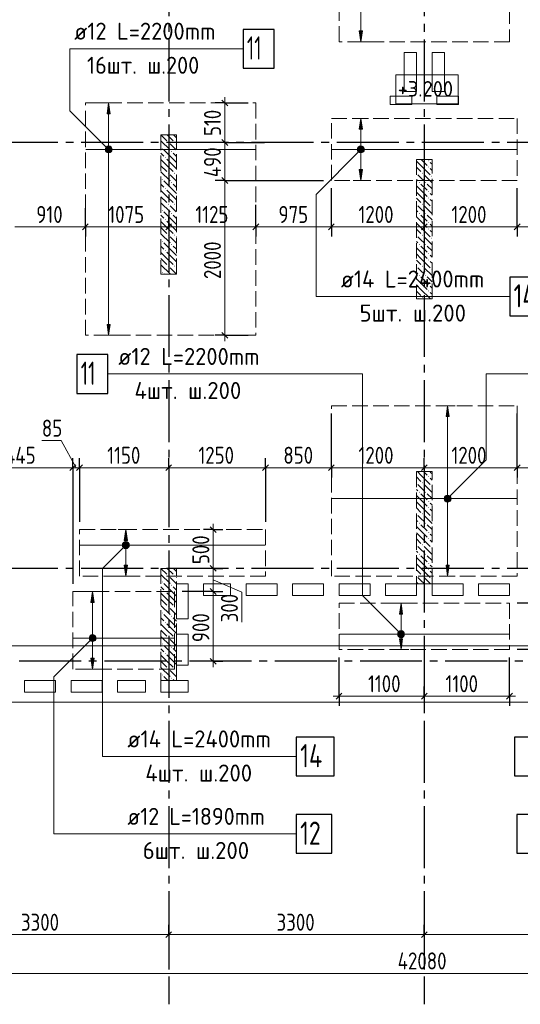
# Model space of a CAD drawing. Header units: millimetres. Extents: x 0 to 61017, y 0 to 42000.
# Tile 10 of 30: x 23017 to 29479, y 15970 to 28686. Entities that reach past the tile are written whole.
import ezdxf

# ---------------------------------------------------------------- set-up
doc = ezdxf.new("R2010")
doc.units = ezdxf.units.MM
doc.linetypes.add('______2', pattern=[270, 200, -70])
doc.linetypes.add('______5', pattern=[1100, 800, -100, 100, -100])
for name, color, linetype, lineweight in [('Standard', 7, 'Continuous', 25), ('Высотные отметки', 7, 'Continuous', 25), ('ДОП Верх по Х', 7, 'Continuous', 25), ('ЖБ Пилон', 180, 'Continuous', 25), ('Оси', 40, '______5', 18), ('Позиционная метка номер позиции', 7, 'Continuous', 13), ('Примечания', 7, 'Continuous', 25)]:
    doc.layers.add(name, color=color, linetype=linetype, lineweight=lineweight)
doc.layers.add('ЖБ Перекрытие верхний уровень', color=7, linetype='Continuous', lineweight=25, true_color=0xe0e0ff)
doc.styles.add('GOST 2.304-81', font='txt')
doc.styles.add('ISOCPEUR', font='txt')

msp = doc.modelspace()

# ---------------------------------------------------------------- hatches: boundary and pattern name
at = {"layer": 'ДОП Верх по Х', "linetype": 'Continuous', "lineweight": 13, "transparency": 33554687}
for points in [[(27441, 28540), (27421, 28400), (27401, 28540)], [(27441, 26750), (27421, 26610), (27401, 26750)], [(24185, 24750), (24165, 24610), (24145, 24750)], [(24407, 21640), (24387, 21500), (24367, 21640)], [(28560, 21640), (28540, 21500), (28520, 21640)], [(27960, 20690), (27940, 20550), (27920, 20690)], [(23977, 20440), (23957, 20300), (23937, 20440)]]:
    msp.add_hatch(color=7, dxfattribs=at).paths.add_polyline_path(points, flags=16)
for points in [[(24185, 27470), (24165, 27610), (24145, 27470)], [(27441, 27270), (27421, 27410), (27401, 27270)], [(24127, 27010), (24202, 27010), (24197, 27029)], [(24127, 27010), (24197, 27029), (24133, 27029)], [(24133, 26991), (24202, 27010), (24127, 27010)], [(24133, 27029), (24197, 27029), (24184, 27042)], [(24133, 27029), (24184, 27042), (24146, 27042)], [(24133, 26991), (24197, 26991), (24202, 27010)], [(24146, 26978), (24197, 26991), (24133, 26991)], [(24146, 27042), (24184, 27042), (24165, 27048)], [(24146, 26978), (24184, 26978), (24197, 26991)], [(24184, 26978), (24146, 26978), (24165, 26972)], [(27384, 27010), (27459, 27010), (27454, 27029)], [(27384, 27010), (27454, 27029), (27389, 27029)], [(27389, 26991), (27459, 27010), (27384, 27010)], [(27389, 27029), (27454, 27029), (27440, 27042)], [(27389, 27029), (27440, 27042), (27403, 27042)], [(27389, 26991), (27454, 26991), (27459, 27010)], [(27403, 26978), (27454, 26991), (27389, 26991)], [(27403, 27042), (27440, 27042), (27421, 27048)], [(27403, 26978), (27440, 26978), (27454, 26991)], [(27440, 26978), (27403, 26978), (27421, 26972)], [(28560, 23560), (28540, 23700), (28520, 23560)], [(28502, 22500), (28577, 22500), (28572, 22519)], [(28502, 22500), (28572, 22519), (28508, 22519)], [(28508, 22519), (28572, 22519), (28559, 22532)], [(28508, 22519), (28559, 22532), (28521, 22532)], [(28521, 22532), (28559, 22532), (28540, 22538)], [(28508, 22481), (28577, 22500), (28502, 22500)], [(28508, 22481), (28572, 22481), (28577, 22500)], [(28521, 22468), (28572, 22481), (28508, 22481)], [(28521, 22468), (28559, 22468), (28572, 22481)], [(28559, 22468), (28521, 22468), (28540, 22462)], [(24407, 21960), (24387, 22100), (24367, 21960)], [(24349, 21900), (24424, 21900), (24419, 21919)], [(24349, 21900), (24419, 21919), (24354, 21919)], [(24354, 21881), (24424, 21900), (24349, 21900)], [(24354, 21919), (24419, 21919), (24405, 21932)], [(24354, 21919), (24405, 21932), (24368, 21932)], [(24354, 21881), (24419, 21881), (24424, 21900)], [(24368, 21868), (24419, 21881), (24354, 21881)], [(24368, 21932), (24405, 21932), (24387, 21938)], [(24368, 21868), (24405, 21868), (24419, 21881)], [(24405, 21868), (24368, 21868), (24387, 21862)], [(23977, 21160), (23957, 21300), (23937, 21160)], [(27960, 21010), (27940, 21150), (27920, 21010)], [(23925, 20719), (23989, 20719), (23976, 20732)], [(23925, 20719), (23976, 20732), (23938, 20732)], [(23938, 20732), (23976, 20732), (23957, 20738)], [(27902, 20750), (27977, 20750), (27972, 20769)], [(27902, 20750), (27972, 20769), (27908, 20769)], [(27908, 20731), (27977, 20750), (27902, 20750)], [(27908, 20769), (27972, 20769), (27959, 20782)], [(27908, 20769), (27959, 20782), (27921, 20782)], [(27908, 20731), (27972, 20731), (27977, 20750)], [(27921, 20718), (27972, 20731), (27908, 20731)], [(27921, 20782), (27959, 20782), (27940, 20787)], [(27921, 20718), (27959, 20718), (27972, 20731)], [(23920, 20700), (23995, 20700), (23989, 20719)], [(23920, 20700), (23989, 20719), (23925, 20719)], [(23925, 20681), (23995, 20700), (23920, 20700)], [(23925, 20681), (23989, 20681), (23995, 20700)], [(23938, 20668), (23989, 20681), (23925, 20681)], [(23938, 20668), (23976, 20668), (23989, 20681)], [(23976, 20668), (23938, 20668), (23957, 20662)], [(27959, 20718), (27921, 20718), (27940, 20712)]]:
    msp.add_hatch(color=7, dxfattribs=at).paths.add_polyline_path(points)
at = {"layer": 'ЖБ Пилон', "linetype": 'Continuous', "lineweight": 18, "transparency": 33554687}
for points in [[(24930, 27103), (24937, 27110), (24943, 27103), (24937, 27097)], [(25010, 27103), (25017, 27110), (25023, 27103), (25017, 27097)], [(24850, 27023), (24857, 27030), (24863, 27023), (24857, 27017)], [(24970, 26983), (24977, 26990), (24983, 26983), (24977, 26977)], [(24890, 26903), (24897, 26910), (24903, 26903), (24897, 26897)], [(28290, 26863), (28297, 26870), (28303, 26863), (28297, 26857)], [(24930, 26703), (24937, 26710), (24943, 26703), (24937, 26697)], [(25010, 26703), (25017, 26710), (25023, 26703), (25017, 26697)], [(28140, 26707), (28143, 26703), (28140, 26700)], [(28210, 26703), (28217, 26710), (28223, 26703), (28217, 26697)], [(28290, 26783), (28297, 26790), (28303, 26783), (28297, 26777)], [(24850, 26623), (24857, 26630), (24863, 26623), (24857, 26617)], [(24970, 26583), (24977, 26590), (24983, 26583), (24977, 26577)], [(28170, 26583), (28177, 26590), (28183, 26583), (28177, 26577)], [(28250, 26583), (28257, 26590), (28263, 26583), (28257, 26577)], [(28330, 26663), (28337, 26670), (28340, 26667), (28340, 26660), (28337, 26657)], [(24890, 26503), (24897, 26510), (24903, 26503), (24897, 26497)], [(28290, 26463), (28297, 26470), (28303, 26463), (28297, 26457)], [(28290, 26383), (28297, 26390), (28303, 26383), (28297, 26377)], [(24850, 26223), (24857, 26230), (24863, 26223), (24857, 26217)], [(24930, 26303), (24937, 26310), (24943, 26303), (24937, 26297)], [(25010, 26303), (25017, 26310), (25023, 26303), (25017, 26297)], [(28140, 26307), (28143, 26303), (28140, 26300)], [(28210, 26303), (28217, 26310), (28223, 26303), (28217, 26297)], [(28330, 26263), (28337, 26270), (28340, 26267), (28340, 26260), (28337, 26257)], [(24890, 26103), (24897, 26110), (24903, 26103), (24897, 26097)], [(24970, 26183), (24977, 26190), (24983, 26183), (24977, 26177)], [(28170, 26183), (28177, 26190), (28183, 26183), (28177, 26177)], [(28250, 26183), (28257, 26190), (28263, 26183), (28257, 26177)], [(28290, 26063), (28297, 26070), (28303, 26063), (28297, 26057)], [(28290, 25983), (28297, 25990), (28303, 25983), (28297, 25977)], [(24850, 25823), (24857, 25830), (24863, 25823), (24857, 25817)], [(24930, 25903), (24937, 25910), (24943, 25903), (24937, 25897)], [(25010, 25903), (25017, 25910), (25023, 25903), (25017, 25897)], [(28140, 25907), (28143, 25903), (28140, 25900)], [(28210, 25903), (28217, 25910), (28223, 25903), (28217, 25897)], [(28330, 25863), (28337, 25870), (28340, 25867), (28340, 25860), (28337, 25857)], [(24890, 25703), (24897, 25710), (24903, 25703), (24897, 25697)], [(24970, 25783), (24977, 25790), (24983, 25783), (24977, 25777)], [(28170, 25783), (28177, 25790), (28183, 25783), (28177, 25777)], [(28250, 25783), (28257, 25790), (28263, 25783), (28257, 25777)], [(28290, 25663), (28297, 25670), (28303, 25663), (28297, 25657)], [(28290, 25583), (28297, 25590), (28303, 25583), (28297, 25577)], [(24930, 25503), (24937, 25510), (24943, 25503), (24937, 25497)], [(25010, 25503), (25017, 25510), (25023, 25503), (25017, 25497)], [(28140, 25507), (28143, 25503), (28140, 25500)], [(28210, 25503), (28217, 25510), (28223, 25503), (28217, 25497)], [(28330, 25463), (28337, 25470), (28340, 25467), (28340, 25460), (28337, 25457)], [(24850, 25423), (24857, 25430), (24863, 25423), (24857, 25417)], [(28170, 25383), (28177, 25390), (28183, 25383), (28177, 25377)], [(28250, 25383), (28257, 25390), (28263, 25383), (28257, 25377)], [(28290, 25263), (28297, 25270), (28303, 25263), (28297, 25257)], [(28290, 25183), (28297, 25190), (28303, 25183), (28297, 25177)], [(28140, 25107), (28143, 25103), (28140, 25100)], [(28210, 25103), (28217, 25110), (28223, 25103), (28217, 25097)], [(28290, 22783), (28297, 22790), (28303, 22783), (28297, 22777)], [(28140, 22707), (28143, 22703), (28140, 22700)], [(28210, 22703), (28217, 22710), (28223, 22703), (28217, 22697)], [(28330, 22663), (28337, 22670), (28340, 22667), (28340, 22660), (28337, 22657)], [(28170, 22583), (28177, 22590), (28183, 22583), (28177, 22577)], [(28250, 22583), (28257, 22590), (28263, 22583), (28257, 22577)], [(28290, 22463), (28297, 22470), (28303, 22463), (28297, 22457)], [(28290, 22383), (28297, 22390), (28303, 22383), (28297, 22377)], [(28140, 22307), (28143, 22303), (28140, 22300)], [(28210, 22303), (28217, 22310), (28223, 22303), (28217, 22297)], [(28330, 22263), (28337, 22270), (28340, 22267), (28340, 22260), (28337, 22257)], [(28170, 22183), (28177, 22190), (28183, 22183), (28177, 22177)], [(28250, 22183), (28257, 22190), (28263, 22183), (28257, 22177)], [(28290, 22063), (28297, 22070), (28303, 22063), (28297, 22057)], [(28140, 21907), (28143, 21903), (28140, 21900)], [(28210, 21903), (28217, 21910), (28223, 21903), (28217, 21897)], [(28290, 21983), (28297, 21990), (28303, 21983), (28297, 21977)], [(28170, 21783), (28177, 21790), (28183, 21783), (28177, 21777)], [(28250, 21783), (28257, 21790), (28263, 21783), (28257, 21777)], [(28330, 21863), (28337, 21870), (28340, 21867), (28340, 21860), (28337, 21857)], [(28290, 21663), (28297, 21670), (28303, 21663), (28297, 21657)], [(24930, 21503), (24937, 21510), (24943, 21503), (24937, 21497)], [(25010, 21503), (25017, 21510), (25023, 21503), (25017, 21497)], [(28140, 21507), (28143, 21503), (28140, 21500)], [(28210, 21503), (28217, 21510), (28223, 21503), (28217, 21497)], [(28290, 21583), (28297, 21590), (28303, 21583), (28297, 21577)], [(24850, 21423), (24857, 21430), (24863, 21423), (24857, 21417)], [(24970, 21383), (24977, 21390), (24983, 21383), (24977, 21377)], [(28330, 21463), (28337, 21470), (28340, 21467), (28340, 21460), (28337, 21457)], [(24890, 21303), (24897, 21310), (24903, 21303), (24897, 21297)], [(24930, 21103), (24937, 21110), (24943, 21103), (24937, 21097)], [(25010, 21103), (25017, 21110), (25023, 21103), (25017, 21097)], [(24850, 21023), (24857, 21030), (24863, 21023), (24857, 21017)], [(24970, 20983), (24977, 20990), (24983, 20983), (24977, 20977)], [(24890, 20903), (24897, 20910), (24903, 20903), (24897, 20897)], [(24850, 20623), (24857, 20630), (24863, 20623), (24857, 20617)], [(24930, 20703), (24937, 20710), (24943, 20703), (24937, 20697)], [(25010, 20703), (25017, 20710), (25023, 20703), (25017, 20697)], [(24890, 20503), (24897, 20510), (24903, 20503), (24897, 20497)], [(24970, 20583), (24977, 20590), (24983, 20583), (24977, 20577)], [(24850, 20223), (24857, 20230), (24863, 20223), (24857, 20217)], [(24930, 20303), (24937, 20310), (24943, 20303), (24937, 20297)], [(25010, 20303), (25017, 20310), (25023, 20303), (25017, 20297)], [(24970, 20183), (24977, 20190), (24983, 20183), (24977, 20177)]]:
    msp.add_hatch(color=7, dxfattribs=at).paths.add_polyline_path(points, flags=16)
at = {"layer": 'Позиционная метка номер позиции', "linetype": 'Continuous', "lineweight": 13, "transparency": 33554687}
for points in [[(24133, 26978), (24176, 27053), (24122, 26999)], [(24122, 26999), (24176, 27053), (24154, 27053)], [(24122, 26999), (24154, 27053), (24122, 27021)], [(24122, 27021), (24154, 27053), (24133, 27042)], [(24133, 26978), (24197, 27042), (24176, 27053)], [(24154, 26967), (24197, 27042), (24133, 26978)], [(24154, 26967), (24208, 27021), (24197, 27042)], [(24176, 26967), (24208, 27021), (24154, 26967)], [(24176, 26967), (24208, 26999), (24208, 27021)], [(24208, 26999), (24176, 26967), (24197, 26978)], [(27453, 26978), (27390, 27042), (27378, 27021)], [(27453, 26978), (27378, 27021), (27433, 26967)], [(27433, 26967), (27378, 27021), (27378, 26999)], [(27433, 26967), (27378, 26999), (27410, 26967)], [(27410, 26967), (27378, 26999), (27390, 26978)], [(27465, 26999), (27410, 27053), (27390, 27042)], [(27465, 26999), (27390, 27042), (27453, 26978)], [(27465, 27021), (27433, 27053), (27410, 27053)], [(27465, 27021), (27410, 27053), (27465, 26999)], [(27433, 27053), (27465, 27021), (27453, 27042)], [(28497, 22511), (28572, 22468), (28508, 22532)], [(28497, 22489), (28551, 22457), (28497, 22511)], [(28497, 22511), (28551, 22457), (28572, 22468)], [(28508, 22532), (28583, 22489), (28529, 22543)], [(28508, 22532), (28572, 22468), (28583, 22489)], [(28529, 22543), (28583, 22489), (28583, 22511)], [(28529, 22543), (28583, 22511), (28551, 22543)], [(28551, 22543), (28583, 22511), (28572, 22532)], [(28529, 22457), (28497, 22489), (28508, 22468)], [(28497, 22489), (28529, 22457), (28551, 22457)], [(24418, 21868), (24355, 21932), (24343, 21911)], [(24418, 21868), (24343, 21911), (24398, 21857)], [(24398, 21857), (24343, 21911), (24343, 21889)], [(24398, 21857), (24343, 21889), (24375, 21857)], [(24375, 21857), (24343, 21889), (24355, 21868)], [(24430, 21889), (24375, 21943), (24355, 21932)], [(24430, 21889), (24355, 21932), (24418, 21868)], [(24430, 21911), (24398, 21943), (24375, 21943)], [(24430, 21911), (24375, 21943), (24430, 21889)], [(24398, 21943), (24430, 21911), (24418, 21932)], [(23989, 20668), (23925, 20732), (23914, 20711)], [(24001, 20689), (23946, 20743), (23925, 20732)], [(24001, 20689), (23925, 20732), (23989, 20668)], [(24001, 20711), (23969, 20743), (23946, 20743)], [(24001, 20711), (23946, 20743), (24001, 20689)], [(23969, 20743), (24001, 20711), (23989, 20732)], [(27908, 20718), (27951, 20793), (27897, 20739)], [(27897, 20739), (27951, 20793), (27929, 20793)], [(27897, 20739), (27929, 20793), (27897, 20761)], [(27897, 20761), (27929, 20793), (27908, 20782)], [(27908, 20718), (27972, 20782), (27951, 20793)], [(27929, 20707), (27972, 20782), (27908, 20718)], [(27929, 20707), (27983, 20761), (27972, 20782)], [(27951, 20707), (27983, 20761), (27929, 20707)], [(27951, 20707), (27983, 20739), (27983, 20761)], [(27983, 20739), (27951, 20707), (27972, 20718)], [(23989, 20668), (23914, 20711), (23969, 20657)], [(23969, 20657), (23914, 20711), (23914, 20689)], [(23969, 20657), (23914, 20689), (23946, 20657)], [(23946, 20657), (23914, 20689), (23925, 20668)]]:
    msp.add_hatch(color=7, dxfattribs=at).paths.add_polyline_path(points)

# ---------------------------------------------------------------- linework, layer by layer
at = {"layer": 'Standard', "color": 251, "linetype": 'Continuous', "lineweight": -3, "true_color": 0x656565, "transparency": 33554687}
for p, q in [((25665, 27610), (25540, 27610)), ((25665, 27610), (25790, 27610)), ((25665, 27610), (25965, 27610)), ((25665, 27100), (25540, 27100)), ((25665, 27100), (25790, 27100)), ((25665, 27100), (26177, 27100)), ((25665, 26610), (25540, 26610)), ((25665, 26610), (25790, 26610)), ((25665, 26610), (26940, 26610)), ((23865, 26010), (23865, 26135)), ((24940, 26010), (24940, 26135)), ((26065, 26010), (26065, 26135)), ((27040, 26010), (27040, 26135)), ((28240, 26010), (28240, 26135)), ((29440, 26010), (29440, 26135)), ((23865, 26010), (23865, 25885)), ((24940, 26010), (24940, 25885)), ((24940, 26010), (24940, 26010)), ((26065, 26010), (26065, 25885)), ((27040, 26010), (27040, 25885)), ((28240, 26010), (28240, 25885)), ((29440, 26010), (29440, 25885)), ((25665, 24610), (25540, 24610)), ((25665, 24610), (25790, 24610)), ((25665, 24610), (25965, 24610)), ((23703, 22900), (23703, 23025)), ((23790, 22900), (23790, 23025)), ((24940, 22900), (24940, 23025)), ((26190, 22900), (26190, 23025)), ((27040, 22900), (27040, 23025)), ((28240, 22900), (28240, 23025)), ((29440, 22900), (29440, 23025)), ((23703, 22900), (23703, 22775)), ((23703, 22900), (23703, 21400)), ((23790, 22900), (23790, 22775)), ((23790, 22900), (23790, 22200)), ((24940, 22900), (24940, 22775)), ((24940, 22900), (24940, 22900)), ((26190, 22900), (26190, 22775)), ((26190, 22900), (26190, 22200)), ((27040, 22900), (27040, 22775)), ((28240, 22900), (28240, 22775)), ((28240, 22900), (28240, 22869)), ((29440, 22900), (29440, 22775)), ((25515, 22100), (25390, 22100)), ((25515, 22100), (25640, 22100)), ((25515, 22100), (25515, 22100)), ((25515, 21600), (25390, 21600)), ((25515, 21600), (25640, 21600)), ((25515, 21600), (25515, 21600)), ((25515, 21300), (25390, 21300)), ((25515, 21300), (25640, 21300)), ((29840, 20550), (29440, 20550)), ((25515, 20400), (25390, 20400)), ((25515, 20400), (25640, 20400)), ((25515, 20400), (25515, 20400)), ((27140, 19950), (27140, 20450)), ((29340, 19950), (29340, 20450)), ((27140, 19950), (27140, 20075)), ((28240, 19950), (28240, 20075)), ((29340, 19950), (29340, 20075)), ((27140, 19950), (27140, 19825)), ((28240, 19950), (28240, 19825)), ((28240, 19950), (28240, 19950)), ((29340, 19950), (29340, 19825)), ((24940, 16870), (24940, 16995)), ((28240, 16870), (28240, 16995)), ((24940, 16870), (24940, 16745)), ((24940, 16870), (24940, 16418)), ((28240, 16870), (28240, 16745)), ((28240, 16870), (28240, 16418))]:
    msp.add_line(p, q, dxfattribs=at)
at = {"layer": 'Standard', "color": 7, "linetype": 'Continuous', "lineweight": 25, "transparency": 33554687}
for p, q in [((25628, 27648), (25702, 27572)), ((25628, 27138), (25702, 27063)), ((25628, 26648), (25702, 26572)), ((23902, 26048), (23827, 25972)), ((24977, 26048), (24902, 25972)), ((26102, 26048), (26027, 25972)), ((27077, 26048), (27002, 25972)), ((28277, 26048), (28202, 25972)), ((29477, 26048), (29402, 25972)), ((25628, 24648), (25702, 24572)), ((23665, 22862), (23740, 22938)), ((23752, 22862), (23827, 22938)), ((24902, 22862), (24977, 22938)), ((26152, 22862), (26227, 22938)), ((27002, 22862), (27077, 22938)), ((28202, 22862), (28277, 22938)), ((29402, 22862), (29477, 22938)), ((25477, 22138), (25552, 22062)), ((25477, 21638), (25552, 21562)), ((25477, 21338), (25552, 21262)), ((25477, 20438), (25552, 20362)), ((27102, 19912), (27177, 19987)), ((28202, 19912), (28277, 19987)), ((29302, 19912), (29377, 19987)), ((24902, 16833), (24977, 16907)), ((28202, 16833), (28277, 16907))]:
    msp.add_line(p, q, dxfattribs=at)
at = {"layer": 'Standard', "color": 7, "linetype": 'Continuous', "lineweight": 13, "transparency": 33554687}
for p, q in [((25665, 27610), (25665, 27685)), ((25665, 27610), (25665, 27100)), ((25665, 26610), (25665, 24610)), ((23865, 26010), (22955, 26010)), ((24940, 26010), (23865, 26010)), ((26065, 26010), (24940, 26010)), ((27040, 26010), (26065, 26010)), ((28240, 26010), (27040, 26010)), ((29440, 26010), (28240, 26010)), ((30465, 26010), (29440, 26010)), ((25665, 24610), (25665, 24535)), ((23553, 23250), (23303, 23250)), ((23746, 22900), (23553, 23250)), ((22257, 22900), (23703, 22900)), ((23703, 22900), (23790, 22900)), ((23790, 22900), (24940, 22900)), ((24940, 22900), (26190, 22900)), ((26190, 22900), (27040, 22900)), ((27040, 22900), (28240, 22900)), ((28240, 22900), (29440, 22900)), ((29440, 22900), (30290, 22900)), ((25515, 22100), (25515, 22175)), ((25515, 22100), (25515, 21600)), ((25515, 21450), (25884, 21294)), ((25515, 21300), (25515, 20400)), ((25884, 21294), (25884, 20903)), ((25515, 20400), (25515, 20325)), ((27140, 19950), (27065, 19950)), ((27140, 19950), (28240, 19950)), ((28240, 19950), (29340, 19950)), ((29340, 19950), (29415, 19950)), ((21640, 16870), (24940, 16870)), ((24940, 16870), (28240, 16870)), ((28240, 16870), (31540, 16870)), ((49280, 16370), (7200, 16370))]:
    msp.add_line(p, q, dxfattribs=at)
at = {"layer": 'Standard', "color": 254, "linetype": 'Continuous', "lineweight": 18, "true_color": 0xc4c4ff, "transparency": 33554687}
msp.add_lwpolyline([(7031, 20600), (49449, 20600), (49449, 38400), (7031, 38400), (7031, 20600)], dxfattribs=at)
at = {"layer": 'Standard', "color": 7, "linetype": 'Continuous', "lineweight": 13, "transparency": 33554687}
for points in [[(25665, 27100), (25665, 27090), (25665, 27090), (25665, 26610)], [(25515, 21600), (25515, 21568), (25515, 21568), (25515, 21465), (25515, 21465), (25515, 21300)]]:
    msp.add_lwpolyline(points, dxfattribs=at)
at = {"layer": 'Standard', "color": 251, "linetype": 'Continuous', "lineweight": -3, "true_color": 0x656565, "transparency": 33554687}
for points in [[(27040, 26010), (27040, 26027), (27040, 26027), (27040, 26027), (27040, 26027), (27040, 26027), (27040, 26027), (27040, 26027), (27040, 26027), (27040, 26027), (27040, 26027), (27040, 26027), (27040, 26027), (27040, 26027), (27040, 26027), (27040, 26027), (27040, 26027), (27040, 26027), (27040, 26027), (27040, 26027), (27040, 26027), (27040, 26027), (27040, 26027), (27040, 26027), (27040, 26027), (27040, 26027), (27040, 26027), (27040, 26027), (27040, 26027), (27040, 26027), (27040, 26027), (27040, 26510)], [(28240, 26010), (28240, 26027), (28240, 26027), (28240, 26027), (28240, 26027), (28240, 26027), (28240, 26027), (28240, 26027), (28240, 26027), (28240, 26027), (28240, 26027), (28240, 26027), (28240, 26027), (28240, 26027), (28240, 26027), (28240, 26027), (28240, 26027), (28240, 26027), (28240, 26027), (28240, 26027), (28240, 26027), (28240, 26027), (28240, 26027), (28240, 26027), (28240, 26027), (28240, 26027), (28240, 26027), (28240, 26027), (28240, 26027), (28240, 26027), (28240, 26027), (28240, 26027), (28240, 26027), (28240, 26510)], [(29440, 26010), (29440, 26027), (29440, 26027), (29440, 26027), (29440, 26027), (29440, 26027), (29440, 26027), (29440, 26027), (29440, 26027), (29440, 26027), (29440, 26027), (29440, 26027), (29440, 26027), (29440, 26027), (29440, 26027), (29440, 26027), (29440, 26027), (29440, 26027), (29440, 26027), (29440, 26027), (29440, 26027), (29440, 26027), (29440, 26027), (29440, 26027), (29440, 26027), (29440, 26027), (29440, 26027), (29440, 26027), (29440, 26027), (29440, 26027), (29440, 26027), (29440, 26027), (29440, 26027), (29440, 26027), (29440, 26027), (29440, 26510)], [(23865, 26010), (23865, 26027), (23865, 26027), (23865, 26027), (23865, 26027), (23865, 26027), (23865, 26027), (23865, 26027), (23865, 26027), (23865, 26027), (23865, 26027), (23865, 26027), (23865, 26027), (23865, 26027), (23865, 26027), (23865, 26027), (23865, 26027), (23865, 26027), (23865, 26027), (23865, 26027), (23865, 26027), (23865, 26027), (23865, 26027), (23865, 26027), (23865, 26027), (23865, 26252)], [(26065, 26010), (26065, 26027), (26065, 26027), (26065, 26027), (26065, 26027), (26065, 26027), (26065, 26027), (26065, 26027), (26065, 26027), (26065, 26027), (26065, 26027), (26065, 26027), (26065, 26027), (26065, 26027), (26065, 26027), (26065, 26027), (26065, 26027), (26065, 26027), (26065, 26027), (26065, 26027), (26065, 26027), (26065, 26027), (26065, 26027), (26065, 26027), (26065, 26027), (26065, 26027), (26065, 26027), (26065, 26027), (26065, 26027), (26065, 26295)], [(27040, 22900), (27040, 22917), (27040, 22917), (27040, 22917), (27040, 22917), (27040, 22917), (27040, 22917), (27040, 22917), (27040, 22917), (27040, 22917), (27040, 22917), (27040, 22917), (27040, 22917), (27040, 22917), (27040, 22917), (27040, 22917), (27040, 22917), (27040, 22917), (27040, 22917), (27040, 22917), (27040, 22917), (27040, 22917), (27040, 22917), (27040, 22917), (27040, 22917), (27040, 22917), (27040, 22917), (27040, 22917), (27040, 22917), (27040, 22917), (27040, 22917), (27040, 22917), (27040, 22917), (27040, 22917), (27040, 22917), (27040, 22917), (27040, 22917), (27040, 22917), (27040, 22917), (27040, 23103), (27040, 23103), (27040, 23111), (27040, 23111), (27040, 23177), (27040, 23177), (27040, 23193), (27040, 23193), (27040, 23600)], [(29440, 22900), (29440, 22917), (29440, 22917), (29440, 22917), (29440, 22917), (29440, 22917), (29440, 22917), (29440, 22917), (29440, 22917), (29440, 22917), (29440, 22917), (29440, 22917), (29440, 22917), (29440, 22917), (29440, 22917), (29440, 22917), (29440, 22917), (29440, 22917), (29440, 22917), (29440, 22917), (29440, 22917), (29440, 22917), (29440, 22917), (29440, 22917), (29440, 22917), (29440, 22917), (29440, 22917), (29440, 22917), (29440, 22917), (29440, 22917), (29440, 22917), (29440, 22917), (29440, 22917), (29440, 22917), (29440, 22917), (29440, 23125), (29440, 23125), (29440, 23134), (29440, 23134), (29440, 23209), (29440, 23209), (29440, 23227), (29440, 23227), (29440, 23600)], [(25515, 21300), (25498, 21300), (25498, 21300), (25115, 21300)], [(29840, 21150), (29823, 21150), (29823, 21150), (29440, 21150)]]:
    msp.add_lwpolyline(points, dxfattribs=at)
at = {"layer": 'Высотные отметки', "color": 7, "linetype": 'Continuous', "lineweight": 18, "transparency": 33554687}
msp.add_lwpolyline([(27872, 27599), (28678, 27599), (28678, 27973), (27872, 27973), (27872, 27599)], dxfattribs=at)
at = {"layer": 'ДОП Верх по Х', "color": 251, "linetype": 'Continuous', "lineweight": 13, "true_color": 0x494949, "transparency": 33554687}
for p, q in [((27421, 28540), (27421, 29970)), ((27421, 28400), (27401, 28540)), ((27401, 28540), (27441, 28540)), ((27441, 28540), (27421, 28400)), ((27421, 28400), (27321, 28400)), ((27421, 28400), (27521, 28400)), ((27421, 28400), (27421, 28400)), ((24165, 27610), (24065, 27610)), ((24165, 27610), (24145, 27470)), ((24185, 27470), (24165, 27610)), ((24165, 27610), (24265, 27610)), ((24165, 27610), (24165, 27610)), ((24145, 27470), (24185, 27470)), ((24165, 27040), (24165, 27470)), ((27421, 27410), (27321, 27410)), ((27421, 27410), (27401, 27270)), ((27441, 27270), (27421, 27410)), ((27421, 27410), (27521, 27410)), ((27421, 27410), (27421, 27410)), ((27401, 27270), (27441, 27270)), ((27421, 27040), (27421, 27270)), ((24127, 27010), (24127, 27010)), ((24165, 24750), (24165, 26980)), ((24202, 27010), (24202, 27010)), ((27384, 27010), (27384, 27010)), ((27421, 26750), (27421, 26980)), ((27459, 27010), (27459, 27010)), ((27421, 26610), (27401, 26750)), ((27401, 26750), (27441, 26750)), ((27441, 26750), (27421, 26610)), ((27421, 26610), (27321, 26610)), ((27421, 26610), (27521, 26610)), ((27421, 26610), (27421, 26610)), ((24165, 24610), (24145, 24750)), ((24145, 24750), (24185, 24750)), ((24185, 24750), (24165, 24610)), ((24165, 24610), (24065, 24610)), ((24165, 24610), (24265, 24610)), ((24165, 24610), (24165, 24610)), ((28540, 23700), (28440, 23700)), ((28540, 23700), (28520, 23560)), ((28560, 23560), (28540, 23700)), ((28540, 23700), (28640, 23700)), ((28540, 23700), (28540, 23700)), ((28520, 23560), (28560, 23560)), ((28540, 22530), (28540, 23560)), ((28502, 22500), (28502, 22500)), ((28540, 21640), (28540, 22470)), ((28577, 22500), (28577, 22500)), ((24387, 22100), (24287, 22100)), ((24387, 22100), (24367, 21960)), ((24407, 21960), (24387, 22100)), ((24387, 22100), (24487, 22100)), ((24387, 22100), (24387, 22100)), ((24349, 21900), (24349, 21900)), ((24367, 21960), (24407, 21960)), ((24387, 21930), (24387, 21960)), ((24424, 21900), (24424, 21900)), ((24387, 21640), (24387, 21870)), ((24387, 21500), (24367, 21640)), ((24367, 21640), (24407, 21640)), ((24407, 21640), (24387, 21500)), ((28540, 21500), (28520, 21640)), ((28520, 21640), (28560, 21640)), ((28560, 21640), (28540, 21500)), ((24387, 21500), (24287, 21500)), ((24387, 21500), (24487, 21500)), ((24387, 21500), (24387, 21500)), ((28540, 21500), (28440, 21500)), ((28540, 21500), (28640, 21500)), ((28540, 21500), (28540, 21500)), ((23957, 21300), (23857, 21300)), ((23957, 21300), (23937, 21160)), ((23977, 21160), (23957, 21300)), ((23957, 21300), (24057, 21300)), ((23957, 21300), (23957, 21300)), ((23937, 21160), (23977, 21160)), ((23957, 20730), (23957, 21160)), ((27940, 21150), (27840, 21150)), ((27940, 21150), (27920, 21010)), ((27960, 21010), (27940, 21150)), ((27940, 21150), (28040, 21150)), ((27940, 21150), (27940, 21150)), ((27920, 21010), (27960, 21010)), ((27940, 20780), (27940, 21010)), ((27902, 20750), (27902, 20750)), ((27977, 20750), (27977, 20750)), ((23920, 20700), (23920, 20700)), ((23957, 20440), (23957, 20670)), ((23995, 20700), (23995, 20700)), ((27940, 20550), (27920, 20690)), ((27920, 20690), (27960, 20690)), ((27940, 20690), (27940, 20720)), ((27960, 20690), (27940, 20550)), ((27940, 20550), (27840, 20550)), ((27940, 20550), (28040, 20550)), ((27940, 20550), (27940, 20550)), ((23957, 20300), (23937, 20440)), ((23937, 20440), (23977, 20440)), ((23977, 20440), (23957, 20300)), ((23957, 20300), (23857, 20300)), ((23957, 20300), (24057, 20300)), ((23957, 20300), (23957, 20300))]:
    msp.add_line(p, q, dxfattribs=at)
at = {"layer": 'ДОП Верх по Х', "color": 7, "linetype": 'Continuous', "lineweight": 13, "transparency": 33554687}
for p, q in [((23700, 28310), (25786, 28310)), ((27142, 25110), (29272, 25110)), ((24269, 24110), (26355, 24110)), ((24387, 19170), (26517, 19170)), ((24387, 18170), (26429, 18170))]:
    msp.add_line(p, q, dxfattribs=at)
at = {"layer": 'ДОП Верх по Х', "color": 7, "linetype": 'Continuous', "lineweight": 18, "transparency": 33554687}
for p, q in [((23871, 27010), (26059, 27010)), ((27047, 27010), (29433, 27010)), ((27047, 22500), (29433, 22500)), ((23797, 21900), (26183, 21900)), ((27146, 20750), (29334, 20750)), ((23709, 20700), (25009, 20700))]:
    msp.add_line(p, q, dxfattribs=at)
at = {"layer": 'ДОП Верх по Х', "color": 7, "linetype": 'Continuous', "lineweight": 25, "transparency": 33554687}
for points in [[(25900, 28060), (26300, 28060), (26300, 28560), (25900, 28560), (25900, 28060)], [(29342, 24860), (29832, 24860), (29832, 25360), (29342, 25360), (29342, 24860)], [(23755, 23860), (24155, 23860), (24155, 24360), (23755, 24360), (23755, 23860)], [(26587, 18920), (27077, 18920), (27077, 19420), (26587, 19420), (26587, 18920)], [(29403, 18920), (29893, 18920), (29893, 19420), (29403, 19420), (29403, 18920)], [(26587, 17920), (27047, 17920), (27047, 18420), (26587, 18420), (26587, 17920)], [(29433, 17920), (29893, 17920), (29893, 18420), (29433, 18420), (29433, 17920)]]:
    msp.add_lwpolyline(points, dxfattribs=at)
at = {"layer": 'ДОП Верх по Х', "color": 251, "linetype": 'Continuous', "lineweight": 13, "true_color": 0x494949, "transparency": 33554687}
for centre in [(24165, 27010), (27421, 27010), (28540, 22500), (24387, 21900), (23957, 20700), (27940, 20750)]:
    msp.add_circle(centre, 37.5, dxfattribs=at)
at = {"layer": 'ЖБ Перекрытие верхний уровень', "color": 7, "linetype": 'Continuous', "lineweight": 18, "transparency": 33554687}
for p, q in [((28140, 28260), (27980, 28260)), ((27980, 28260), (27980, 27760)), ((28140, 27760), (28140, 28260)), ((28500, 28260), (28340, 28260)), ((28340, 28260), (28340, 27760)), ((28500, 27760), (28500, 28260)), ((27980, 27760), (28140, 27760)), ((28340, 27760), (28500, 27760)), ((28080, 27700), (27800, 27700)), ((27800, 27700), (27800, 27590)), ((28080, 27590), (28080, 27700)), ((28680, 27700), (28400, 27700)), ((28400, 27700), (28400, 27590)), ((28680, 27590), (28680, 27700)), ((27800, 27590), (28080, 27590)), ((28400, 27590), (28680, 27590)), ((25040, 21400), (25190, 21400)), ((25040, 20950), (25040, 21400)), ((25190, 21400), (25190, 20950)), ((25390, 21250), (25390, 21400)), ((25390, 21400), (25740, 21400)), ((25740, 21400), (25740, 21250)), ((25940, 21400), (26340, 21400)), ((25940, 21250), (25940, 21400)), ((26340, 21400), (26340, 21250)), ((26540, 21250), (26540, 21400)), ((26540, 21400), (26940, 21400)), ((26940, 21400), (26940, 21250)), ((27140, 21250), (27140, 21400)), ((27140, 21400), (27540, 21400)), ((27540, 21400), (27540, 21250)), ((27740, 21400), (28140, 21400)), ((27740, 21250), (27740, 21400)), ((28140, 21400), (28140, 21250)), ((28340, 21400), (28740, 21400)), ((28340, 21250), (28340, 21400)), ((28740, 21400), (28740, 21250)), ((28940, 21250), (28940, 21400)), ((28940, 21400), (29340, 21400)), ((29340, 21400), (29340, 21250)), ((25740, 21250), (25390, 21250)), ((26340, 21250), (25940, 21250)), ((26940, 21250), (26540, 21250)), ((27540, 21250), (27140, 21250)), ((28140, 21250), (27740, 21250)), ((28740, 21250), (28340, 21250)), ((29340, 21250), (28940, 21250)), ((25190, 20950), (25040, 20950)), ((25040, 20350), (25040, 20750)), ((25040, 20750), (25190, 20750)), ((25190, 20750), (25190, 20350)), ((25190, 20350), (25040, 20350)), ((23080, 20000), (23080, 20150)), ((23080, 20150), (23480, 20150)), ((23480, 20150), (23480, 20000)), ((23680, 20150), (24080, 20150)), ((23680, 20000), (23680, 20150)), ((24080, 20150), (24080, 20000)), ((24280, 20000), (24280, 20150)), ((24280, 20150), (24640, 20150)), ((24640, 20150), (24640, 20000)), ((24840, 20000), (24840, 20150)), ((24840, 20150), (25190, 20150)), ((25190, 20150), (25190, 20000)), ((23480, 20000), (23080, 20000)), ((24080, 20000), (23680, 20000)), ((24640, 20000), (24280, 20000)), ((25190, 20000), (24840, 20000)), ((7100, 19870), (28240, 19870)), ((28240, 19870), (49710, 19870))]:
    msp.add_line(p, q, dxfattribs=at)
at = {"layer": 'ЖБ Пилон', "color": 253, "linetype": '______2', "lineweight": 13, "true_color": 0xa0a0a0, "transparency": 33554687}
for p, q in [((24840, 27200), (24840, 25400)), ((25040, 27200), (24840, 27200)), ((25040, 25400), (25040, 27200)), ((28140, 26880), (28140, 25080)), ((28340, 26880), (28140, 26880)), ((28340, 25080), (28340, 26880)), ((24840, 25400), (25040, 25400)), ((28140, 25080), (28340, 25080)), ((28140, 22850), (28140, 21400)), ((28340, 22850), (28140, 22850)), ((28340, 21400), (28340, 22850)), ((24840, 21600), (24840, 20150)), ((25040, 21600), (24840, 21600)), ((25040, 20150), (25040, 21600)), ((28140, 21400), (28340, 21400)), ((24840, 20150), (25040, 20150))]:
    msp.add_line(p, q, dxfattribs=at)
at = {"layer": 'ЖБ Пилон', "color": 9, "linetype": 'Continuous', "lineweight": 18, "true_color": 0xc7c7c7, "transparency": 33554687}
for p, q in [((24840, 27200), (24917, 27123)), ((24840, 27120), (24957, 27003)), ((24920, 27200), (24997, 27123)), ((25000, 27200), (25040, 27160)), ((24840, 26960), (24877, 26923)), ((24997, 26883), (24877, 27003)), ((24997, 27043), (24957, 27083)), ((25037, 27003), (24997, 27043)), ((24997, 26963), (25040, 26920)), ((25037, 27083), (25040, 27080)), ((24917, 26803), (24840, 26880)), ((24917, 26883), (24997, 26803)), ((24997, 26883), (25040, 26840)), ((28140, 26860), (28197, 26803)), ((28200, 26880), (28277, 26803)), ((28340, 26820), (28317, 26843)), ((24840, 26800), (24917, 26723)), ((24840, 26720), (24957, 26603)), ((24917, 26803), (24997, 26723)), ((24997, 26803), (25040, 26760)), ((28140, 26780), (28197, 26723)), ((28197, 26803), (28317, 26683)), ((28317, 26763), (28340, 26740)), ((24997, 26483), (24877, 26603)), ((24997, 26643), (24957, 26683)), ((25037, 26603), (24997, 26643)), ((25037, 26683), (25040, 26680)), ((28140, 26620), (28157, 26603)), ((28197, 26643), (28157, 26683)), ((28237, 26603), (28197, 26643)), ((28237, 26683), (28340, 26580)), ((24840, 26560), (24877, 26523)), ((24917, 26403), (24840, 26480)), ((24917, 26483), (24997, 26403)), ((24997, 26563), (25040, 26520)), ((24997, 26483), (25040, 26440)), ((28197, 26483), (28140, 26540)), ((28140, 26460), (28197, 26403)), ((28197, 26563), (28277, 26483)), ((28197, 26483), (28277, 26403)), ((28277, 26563), (28340, 26500)), ((24840, 26400), (24917, 26323)), ((24917, 26403), (24997, 26323)), ((24997, 26403), (25040, 26360)), ((28140, 26380), (28197, 26323)), ((28197, 26403), (28317, 26283)), ((28340, 26420), (28317, 26443)), ((28317, 26363), (28340, 26340)), ((24840, 26320), (24957, 26203)), ((24997, 26083), (24877, 26203)), ((24997, 26243), (24957, 26283)), ((25037, 26203), (24997, 26243)), ((25037, 26283), (25040, 26280)), ((28140, 26220), (28157, 26203)), ((28197, 26243), (28157, 26283)), ((28237, 26203), (28197, 26243)), ((28237, 26283), (28340, 26180)), ((24840, 26160), (24877, 26123)), ((24917, 26003), (24840, 26080)), ((24917, 26083), (24997, 26003)), ((24997, 26163), (25040, 26120)), ((24997, 26083), (25040, 26040)), ((28197, 26083), (28140, 26140)), ((28197, 26163), (28277, 26083)), ((28197, 26083), (28277, 26003)), ((28277, 26163), (28340, 26100)), ((24840, 26000), (24917, 25923)), ((24917, 26003), (24997, 25923)), ((24997, 26003), (25040, 25960)), ((28140, 26060), (28197, 26003)), ((28140, 25980), (28197, 25923)), ((28197, 26003), (28317, 25883)), ((28340, 26020), (28317, 26043)), ((28317, 25963), (28340, 25940)), ((24840, 25920), (24957, 25803)), ((24997, 25843), (24957, 25883)), ((25037, 25803), (24997, 25843)), ((25037, 25883), (25040, 25880)), ((28140, 25820), (28157, 25803)), ((28197, 25843), (28157, 25883)), ((28237, 25803), (28197, 25843)), ((28237, 25883), (28340, 25780)), ((24840, 25760), (24877, 25723)), ((24997, 25683), (24877, 25803)), ((24997, 25763), (25040, 25720)), ((28197, 25683), (28140, 25740)), ((28197, 25763), (28277, 25683)), ((28277, 25763), (28340, 25700)), ((24917, 25603), (24840, 25680)), ((24840, 25600), (24917, 25523)), ((24917, 25683), (24997, 25603)), ((24917, 25603), (24997, 25523)), ((24997, 25683), (25040, 25640)), ((24997, 25603), (25040, 25560)), ((28140, 25660), (28197, 25603)), ((28140, 25580), (28197, 25523)), ((28197, 25683), (28277, 25603)), ((28197, 25603), (28317, 25483)), ((28340, 25620), (28317, 25643)), ((28317, 25563), (28340, 25540)), ((24840, 25520), (24957, 25403)), ((24997, 25443), (24957, 25483)), ((25037, 25403), (24997, 25443)), ((25037, 25483), (25040, 25480)), ((28197, 25443), (28157, 25483)), ((28237, 25403), (28197, 25443)), ((28237, 25483), (28340, 25380)), ((24880, 25400), (24877, 25403)), ((28140, 25420), (28157, 25403)), ((28197, 25283), (28140, 25340)), ((28197, 25363), (28277, 25283)), ((28277, 25363), (28340, 25300)), ((28140, 25260), (28197, 25203)), ((28140, 25180), (28197, 25123)), ((28197, 25283), (28277, 25203)), ((28197, 25203), (28317, 25083)), ((28340, 25220), (28317, 25243)), ((28160, 25080), (28157, 25083)), ((28237, 25083), (28240, 25080)), ((28317, 25163), (28340, 25140)), ((28140, 22780), (28197, 22723)), ((28150, 22850), (28197, 22803)), ((28197, 22803), (28317, 22683)), ((28230, 22850), (28277, 22803)), ((28340, 22820), (28317, 22843)), ((28317, 22763), (28340, 22740)), ((28197, 22643), (28157, 22683)), ((28237, 22603), (28197, 22643)), ((28237, 22683), (28340, 22580)), ((28140, 22620), (28157, 22603)), ((28197, 22483), (28140, 22540)), ((28197, 22563), (28277, 22483)), ((28277, 22563), (28340, 22500)), ((28140, 22460), (28197, 22403)), ((28140, 22380), (28197, 22323)), ((28197, 22483), (28277, 22403)), ((28197, 22403), (28317, 22283)), ((28340, 22420), (28317, 22443)), ((28197, 22243), (28157, 22283)), ((28237, 22283), (28340, 22180)), ((28317, 22363), (28340, 22340)), ((28140, 22220), (28157, 22203)), ((28197, 22083), (28140, 22140)), ((28237, 22203), (28197, 22243)), ((28197, 22163), (28277, 22083)), ((28277, 22163), (28340, 22100)), ((28140, 22060), (28197, 22003)), ((28197, 22083), (28277, 22003)), ((28197, 22003), (28317, 21883)), ((28340, 22020), (28317, 22043)), ((28140, 21980), (28197, 21923)), ((28197, 21843), (28157, 21883)), ((28237, 21883), (28340, 21780)), ((28317, 21963), (28340, 21940)), ((28140, 21820), (28157, 21803)), ((28237, 21803), (28197, 21843)), ((28197, 21763), (28277, 21683)), ((28277, 21763), (28340, 21700)), ((28197, 21683), (28140, 21740)), ((28140, 21660), (28197, 21603)), ((28197, 21683), (28277, 21603)), ((28340, 21620), (28317, 21643)), ((24840, 21600), (24917, 21523)), ((24840, 21520), (24957, 21403)), ((24920, 21600), (24997, 21523)), ((25000, 21600), (25040, 21560)), ((28140, 21580), (28197, 21523)), ((28197, 21603), (28317, 21483)), ((28317, 21563), (28340, 21540)), ((24997, 21283), (24877, 21403)), ((24997, 21443), (24957, 21483)), ((25037, 21403), (24997, 21443)), ((24997, 21363), (25040, 21320)), ((25037, 21483), (25040, 21480)), ((28140, 21420), (28157, 21403)), ((28197, 21443), (28157, 21483)), ((28237, 21403), (28197, 21443)), ((28237, 21483), (28320, 21400)), ((24840, 21360), (24877, 21323)), ((24917, 21203), (24840, 21280)), ((24917, 21283), (24997, 21203)), ((24997, 21283), (25040, 21240)), ((24840, 21200), (24917, 21123)), ((24840, 21120), (24957, 21003)), ((24917, 21203), (24997, 21123)), ((24997, 21203), (25040, 21160)), ((24997, 20883), (24877, 21003)), ((24997, 21043), (24957, 21083)), ((25037, 21003), (24997, 21043)), ((25037, 21083), (25040, 21080)), ((24840, 20960), (24877, 20923)), ((24917, 20803), (24840, 20880)), ((24917, 20883), (24997, 20803)), ((24997, 20963), (25040, 20920)), ((24997, 20883), (25040, 20840)), ((24840, 20800), (24917, 20723)), ((24917, 20803), (24997, 20723)), ((24997, 20803), (25040, 20760)), ((24840, 20720), (24957, 20603)), ((24997, 20483), (24877, 20603)), ((24997, 20643), (24957, 20683)), ((25037, 20603), (24997, 20643)), ((25037, 20683), (25040, 20680)), ((24840, 20560), (24877, 20523)), ((24917, 20403), (24840, 20480)), ((24917, 20483), (24997, 20403)), ((24997, 20563), (25040, 20520)), ((24997, 20483), (25040, 20440)), ((24840, 20400), (24917, 20323)), ((24917, 20403), (24997, 20323)), ((24997, 20403), (25040, 20360)), ((24840, 20320), (24957, 20203)), ((24997, 20243), (24957, 20283)), ((25037, 20203), (24997, 20243)), ((25037, 20283), (25040, 20280)), ((24840, 20160), (24850, 20150)), ((24930, 20150), (24877, 20203)), ((24997, 20163), (25010, 20150))]:
    msp.add_line(p, q, dxfattribs=at)
at = {"layer": 'Оси', "color": 8, "linetype": '______5', "lineweight": -3, "transparency": 33554687}
for p, q in [((24940, 35030), (24940, 15970)), ((28240, 35030), (28240, 15970)), ((49910, 27100), (3600, 27100)), ((49910, 21600), (3600, 21600)), ((50210, 20400), (3600, 20400))]:
    msp.add_line(p, q, dxfattribs=at)
at = {"layer": 'Позиционная метка номер позиции', "color": 7, "linetype": 'Continuous', "lineweight": 13, "transparency": 33554687}
for p, q in [((24133, 27042), (24133, 27042)), ((24133, 26978), (24133, 26978)), ((24197, 27042), (24197, 27042)), ((24197, 26978), (24197, 26978)), ((27390, 27042), (27390, 27042)), ((27390, 26978), (27390, 26978)), ((27453, 27042), (27453, 27042)), ((27453, 26978), (27453, 26978)), ((28508, 22532), (28508, 22532)), ((28572, 22532), (28572, 22532)), ((28508, 22468), (28508, 22468)), ((28572, 22468), (28572, 22468)), ((24355, 21932), (24355, 21932)), ((24418, 21932), (24418, 21932)), ((24355, 21868), (24355, 21868)), ((24418, 21868), (24418, 21868)), ((23925, 20732), (23925, 20732)), ((23989, 20732), (23989, 20732)), ((27908, 20782), (27908, 20782)), ((27972, 20782), (27972, 20782)), ((23925, 20668), (23925, 20668)), ((23989, 20668), (23989, 20668)), ((27908, 20718), (27908, 20718)), ((27972, 20718), (27972, 20718))]:
    msp.add_line(p, q, dxfattribs=at)
for points in [[(24165, 27010), (23665, 27510), (23665, 28310), (25900, 28310)], [(27421, 27010), (26842, 26430), (26842, 25110), (29342, 25110)], [(27940, 20750), (27440, 21250), (27440, 24110), (24155, 24110)], [(28540, 22500), (29040, 23000), (29040, 24110), (32325, 24110)], [(24387, 21900), (24087, 21600), (24087, 19170), (26587, 19170)], [(23957, 20700), (23457, 20200), (23457, 18170), (26587, 18170)]]:
    msp.add_lwpolyline(points, dxfattribs=at)
for centre in [(24165, 27010), (27421, 27010), (28540, 22500), (24387, 21900), (23957, 20700), (27940, 20750)]:
    msp.add_circle(centre, 45, dxfattribs=at)
at = {"layer": 'Примечания', "color": 7, "linetype": '______2', "lineweight": 18, "transparency": 33554687}
for p, q in [((27140, 28400), (27140, 31800)), ((29340, 31800), (29340, 28400)), ((29340, 28400), (27140, 28400)), ((23865, 27610), (26065, 27610)), ((23865, 24610), (23865, 27610)), ((26065, 27610), (26065, 24610)), ((27040, 27410), (29440, 27410)), ((27040, 26610), (27040, 27410)), ((29440, 27410), (29440, 26610)), ((29440, 26610), (27040, 26610)), ((26065, 24610), (23865, 24610)), ((27040, 23700), (29440, 23700)), ((27040, 21500), (27040, 23700)), ((29440, 23700), (29440, 21500)), ((23790, 22100), (26190, 22100)), ((23790, 21500), (23790, 22100)), ((26190, 22100), (26190, 21500)), ((26190, 21500), (23790, 21500)), ((29440, 21500), (27040, 21500)), ((23703, 21300), (25015, 21300)), ((23703, 20300), (23703, 21300)), ((25015, 21300), (25015, 20300)), ((27140, 21150), (29340, 21150)), ((27140, 20550), (27140, 21150)), ((29340, 21150), (29340, 20550)), ((29340, 20550), (27140, 20550)), ((25015, 20300), (23703, 20300))]:
    msp.add_line(p, q, dxfattribs=at)

# ---------------------------------------------------------------- texts
at = {"layer": 'Standard', "color": 7, "linetype": 'Continuous', "lineweight": 25, "transparency": 33554687, "char_height": 220, "attachment_point": 7, "rotation": 90, "style": 'GOST 2.304-81'}
for s, insert, width in [('510', (25615, 27183), 469.51), ('490', (25615, 26652), 531.97), ('2000', (25615, 25336), 672.62), ('500', (25465, 21654), 516.4), ('300', (25834, 20903), 516.4), ('900', (25465, 20647), 531.97)]:
    msp.add_mtext(s, dxfattribs=dict(at, insert=insert, width=width))
at = {"layer": 'Standard', "color": 7, "linetype": 'Continuous', "lineweight": 25, "transparency": 33554687, "char_height": 220, "attachment_point": 7, "style": 'GOST 2.304-81'}
for s, insert, width in [('910', (23230, 26060), 485.08), ('1075', (24160, 26060), 610.17), ('1125', (25284, 26060), 563.28), ('975', (26357, 26060), 516.4), ('1200', (27390, 26060), 625.73), ('1200', (28590, 26060), 625.73), ('85', (23303, 23300), 375.73), ('1445', (22738, 22950), 610.17), ('1150', (24146, 22950), 563.28), ('1250', (25323, 22950), 610.17), ('850', (26420, 22950), 516.39), ('1200', (27390, 22950), 625.73), ('1200', (28590, 22950), 625.73), ('1100', (27513, 20000), 578.85), ('1100', (28513, 20000), 578.85), ('3300', (23032, 16920), 641.48), ('3300', (26332, 16920), 641.48), ('42080', (27896, 16420), 813.28)]:
    msp.add_mtext(s, dxfattribs=dict(at, insert=insert, width=width))
at = {"layer": 'Высотные отметки', "color": 7, "linetype": 'Continuous', "lineweight": 18, "transparency": 33554687, "insert": (27896, 27693), "char_height": 200, "width": 880.17, "attachment_point": 7, "style": 'GOST 2.304-81'}
msp.add_mtext('\\W1.19;+3.200', dxfattribs=at)
at = {"layer": 'ДОП Верх по Х', "color": 7, "linetype": 'Continuous', "lineweight": 13, "transparency": 33554687, "attachment_point": 7, "style": 'ISOCPEUR'}
for s, insert, char_height, width in [('\\W0.96;ø12 L=2200mm ', (23720, 28427), 220, 2150.52), ('\\W0.63;11', (25950, 28170), 300, 393.75), ('\\W0.95;16шт. ш.200 ', (23885, 27987), 220, 1819.9), ('\\W0.96;ø14 L=2400mm ', (27162, 25227), 220, 2194.7), ('\\W0.76;14', (29392, 24970), 300, 504.55), ('\\W0.97;5шт. ш.200 ', (27404, 24787), 220, 1712.32), ('\\W0.96;ø12 L=2200mm ', (24289, 24227), 220, 2150.52), ('\\W0.63;11', (23805, 23970), 300, 393.75), ('\\W0.97;4шт. ш.200 ', (24498, 23787), 220, 1734.41), ('\\W0.96;ø14 L=2400mm ', (24407, 19287), 220, 2194.69), ('\\W0.76;14', (26637, 19030), 300, 504.57), ('\\W0.97;4шт. ш.200 ', (24638, 18847), 220, 1734.41), ('\\W0.94;ø12 L=1890mm ', (24407, 18287), 220, 2104.38), ('\\W0.75;12', (26637, 18030), 300, 472.29), ('\\W0.97;6шт. ш.200 ', (24605, 17847), 220, 1712.32)]:
    msp.add_mtext(s, dxfattribs=dict(at, insert=insert, char_height=char_height, width=width))

doc.saveas('drawing.dxf')
